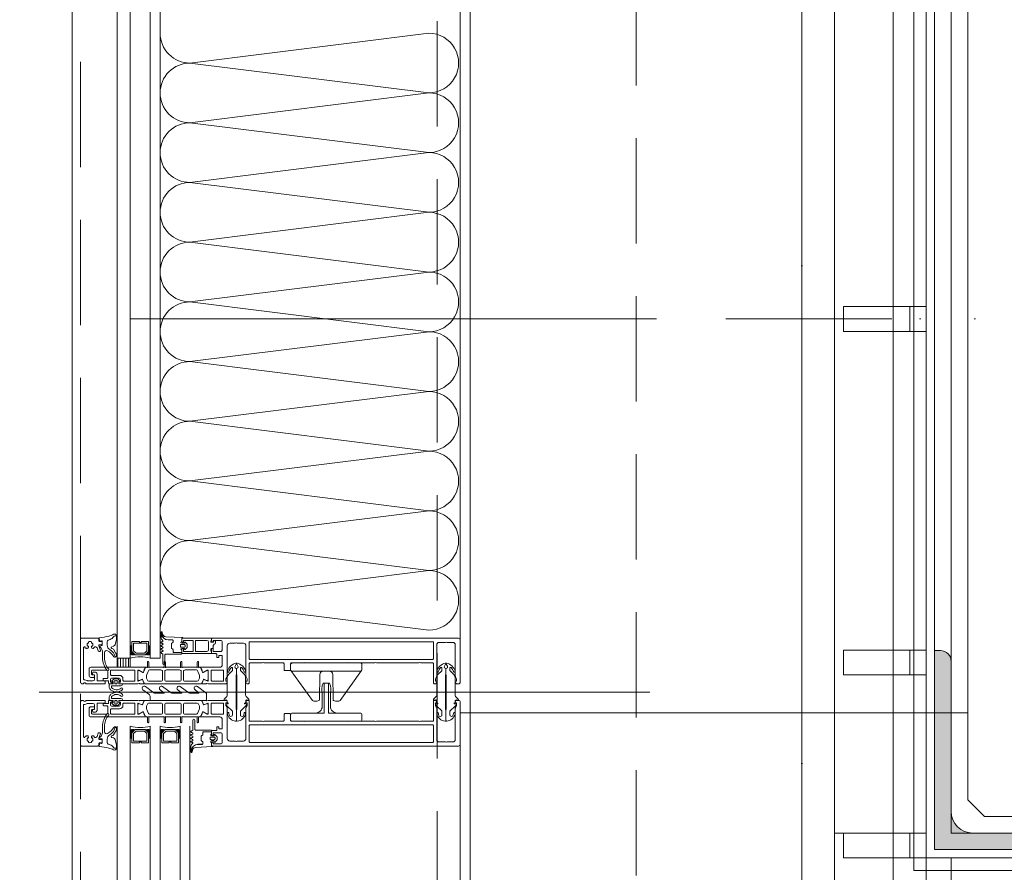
# Model space of a CAD drawing. Header units: millimetres. Extents: x 144573 to 336993, y 74252 to 247042.
# Tile 173 of 256: x 146690 to 147284, y 195722 to 196236. Entities that reach past the tile are written whole.
import ezdxf

# ---------------------------------------------------------------- set-up
doc = ezdxf.new("R2010")
doc.units = ezdxf.units.MM
for name, pattern in [('CK_Čerchovaná 50', [6, 3, -1.5, 0, -1.5]), ('DASHDOTX2', [2, 1, -0.5, 0, -0.5]), ('ČERCHOVANÁ', [25.4, 12.7, -6.35, 0, -6.35]), ('ČÁRKOVANÁ', [19.05, 12.7, -6.35])]:
    doc.linetypes.add(name, pattern=pattern)
for name, color, linetype, lineweight in [('FASÁDA DETAILNÍ', 255, 'Continuous', 0), ('HU-obrys', 255, 'Continuous', 0), ('HU-ocel pohled', 255, 'Continuous', 0), ('HU-ocel rez', 255, 'Continuous', 0), ('HU-osy', 255, 'DASHDOTX2', 0), ('HU-slaba odstin sedi 254', 255, 'Continuous', 0), ('KOTY 50', 255, 'Continuous', 0), ('NOVA', 255, 'Continuous', 0), ('NOVÁ TLUSTÁ', 255, 'Continuous', 0), ('OSY', 255, 'Continuous', 0), ('TENKA', 255, 'Continuous', 0)]:
    doc.layers.add(name, color=color, linetype=linetype, lineweight=lineweight)
doc.layers.get('KOTY 50').off()

# ---------------------------------------------------------------- blocks, each defined once
blk = doc.blocks.new('A$C657B7939')
at = {"layer": 'HU-slaba odstin sedi 254'}
h = blk.add_hatch(color=256, dxfattribs=at)
h.dxf.hatch_style = 1
h.paths.add_polyline_path([(0.01, 0.1135, 0.414214), (0.0035, 0.12), (0, 0.12), (0, 0), (0.12, 0), (0.12, 0.0035, 0.414214), (0.1135, 0.01), (0.023, 0.01, -0.414214), (0.01, 0.023)])
for p, q in [((0, 0.12), (0.0035, 0.12)), ((0, 0), (0, 0.12)), ((0.01, 0.1135), (0.01, 0.023)), ((0.023, 0.01), (0.1135, 0.01)), ((0.12, 0.0035), (0.12, 0)), ((0.12, 0), (0, 0))]:
    blk.add_line(p, q)
for centre, radius, start, end in [((0.0035, 0.1135), 0.0065, 0, 90), ((0.023, 0.023), 0.013, 180, 270), ((0.1135, 0.0035), 0.0065, 0, 90)]:
    blk.add_arc(centre, radius, start, end)
blk = doc.blocks.new('ztužení sloupů 2')
at = {"layer": 'HU-obrys', "ltscale": 100}
blk.add_lwpolyline([(141108.33, 177277.86), (141108.33, 176697.86), (141118.33, 176687.86), (141498.33, 176687.86), (141508.33, 176697.86), (141508.33, 177277.86), (141498.33, 177287.86), (141118.33, 177287.86)], close=True, dxfattribs=at)
at = {"layer": 'HU-ocel pohled'}
for p, q in [((141033.33, 176995.36), (141083.33, 176995.36)), ((141033.33, 176980.36), (141033.33, 176995.36)), ((141073.33, 176980.36), (141073.33, 176995.36)), ((141033.33, 176980.36), (141083.33, 176980.36)), ((141033.33, 176788.23), (141083.33, 176788.23)), ((141033.33, 176773.23), (141033.33, 176788.23)), ((141073.33, 176773.23), (141073.33, 176788.23)), ((141033.33, 176773.23), (141083.33, 176773.23)), ((141027.96, 176677.86), (141083.33, 176677.86)), ((141033.33, 176662.86), (141033.33, 176677.86)), ((141073.33, 176662.86), (141073.33, 176677.86)), ((141033.33, 176662.86), (141083.33, 176662.86)), ((141083.33, 176612.86), (141083.33, 176662.86)), ((141098.33, 176612.86), (141098.33, 176662.86))]:
    blk.add_line(p, q, dxfattribs=at)
for points in [[(141027.96, 177367.86), (141027.96, 176607.86), (141587.96, 176607.86), (141587.96, 177367.86)], [(141083.33, 177312.86), (141083.33, 176662.86), (141533.33, 176662.86), (141533.33, 177312.86)], [(141098.33, 177297.86), (141098.33, 176677.86), (141518.33, 176677.86), (141518.33, 177297.86)]]:
    blk.add_lwpolyline(points, close=True, dxfattribs=at)
at = {"layer": 'HU-osy', "ltscale": 100}
blk.add_line((141662.78, 176987.86), (140895.42, 176987.86), dxfattribs=at)
at = {"layer": 'NOVÁ TLUSTÁ', "ltscale": 5}
for points in [[(141063.33, 177332.86), (141553.33, 177332.86), (141553.33, 176642.86), (141063.33, 176642.86)], [(141075.83, 177320.36), (141540.83, 177320.36), (141540.83, 176655.36), (141075.83, 176655.36)], [(141088.33, 177307.86), (141528.33, 177307.86), (141528.33, 176667.86), (141088.33, 176667.86)]]:
    blk.add_lwpolyline(points, close=True, dxfattribs=at)
at = {"layer": 'HU-ocel rez', "ltscale": 30, "xscale": -1000, "yscale": 1000, "rotation": 270}
blk.add_blockref('A$C657B7939', (141088.33, 176667.86), dxfattribs=at)
blk = doc.blocks.new('244748_a')
blk.add_lwpolyline([(8.32, -1.69, 0.082248), (6.34, -0.9, -1.09695), (6.94, -0.1, -0.315353), (11.26, -5.15, -0.480529), (10.87, -5.64), (4.27, -5.64), (4.08, -5.45), (-16.53, -5.45), (-16.72, -5.64), (-20.43, -5.64, 0.574019), (-21.93, -4.78), (-22.99, -5.4, 0.524827), (-22.99, -5.9), (-21.93, -6.52, 0.574021), (-20.43, -5.66), (-16.72, -5.66), (-16.53, -5.85), (4.08, -5.85), (4.27, -5.66), (10.87, -5.66, -0.480529), (11.26, -6.15, -0.326229), (6.88, -11.09, -1.09695), (6.28, -10.3, 0.081457), (8.32, -9.61, 0.599203), (7.48, -8.05), (5.52, -8.05, 0.198965), (5.17, -8.2), (2.22, -11.15), (0.93, -12.01, -0.738038), (0.51, -11.62), (0.87, -11, 1), (0.35, -10.7), (0, -11.3), (-0.98, -11.3, 0.619205), (-1.45, -12.06), (-1.28, -12.43, -0.808139), (-2.04, -13.04), (-3.63, -11.44, 0.198906), (-4.34, -11.15), (-14.99, -11.15, -0.198936), (-16.76, -10.42), (-18.98, -8.2, 0.198942), (-19.33, -8.05), (-20.67, -8.05, 0.500217), (-21.09, -8.73, 0.122037), (-18.5, -10.27, -1.093735), (-19.1, -11.07, -0.240768), (-23.7, -6.07, -0.106226), (-23.7, -5.23, -0.256232), (-19, -0.13, -1.093735), (-18.4, -0.92, 0.116856), (-21.09, -2.57, 0.500217), (-20.67, -3.25), (-19.33, -3.25, 0.198942), (-18.98, -3.1), (-16.75, -0.88, -0.198936), (-14.99, -0.15), (-4.34, -0.15, 0.198907), (-3.63, 0.14), (-2.04, 1.74, -0.808139), (-1.28, 1.13), (-1.45, 0.76, 0.619205), (-0.98, 0), (0, 0), (0.35, -0.6, 1), (0.87, -0.3), (0.51, 0.32, -0.738038), (0.93, 0.71), (2.22, -0.15), (5.17, -3.1, 0.198965), (5.52, -3.25), (7.48, -3.25, 0.599203)], format="xyb", close=True)
blk = doc.blocks.new('236134_0100_s_v')
for points in [[(22.8, -23), (22.8, -5), (42, -5, 0.414214), (43, -4), (43, -1, 0.414214), (42, 0), (1, 0, 0.414214), (0, -1), (0, -4, 0.414214), (1, -5), (20.2, -5), (20.2, -23)], [(15, -5, -0.414214), (19, -9), (19, -16.57, 0.165764), (19.53, -23), (23.47, -23, 0.165764), (24, -16.57), (24, -9, -0.414214), (28, -5)]]:
    blk.add_lwpolyline(points, format="xyb")
blk = doc.blocks.new('236134_0200_s_v')
for points in [[(19.58, 5, -0.41166), (17.58, 6.98), (17.45, 22.25, 0.344217), (17.07, 22.73), (16, 23), (14, 23, 0.240828), (13.19, 22.59), (0.19, 4.59)], [(23.42, 5, 0.41166), (25.42, 6.98), (25.55, 22.25, -0.344217), (25.93, 22.73), (27, 23), (29, 23, -0.240828), (29.81, 22.59), (42.81, 4.59)]]:
    blk.add_lwpolyline(points, format="xyb")
blk.add_lwpolyline([(42, 5), (1, 5, 0.414214), (0, 4), (0, 1, 0.414214), (1, 0), (42, 0, 0.414214), (43, 1), (43, 4, 0.414214)], format="xyb", close=True)
blk = doc.blocks.new('284336')
for points in [[(-0.7, -9.6), (-10, -9.6, 0.414511), (-10.51, -10.11), (-10.51, -15.51, -1), (-11.69, -15.51), (-11.69, -9.6), (-12.69, -8.95, -0.668884), (-12.6, -8.23), (-11.99, -8.01, 0.766384), (-11.99, -7.21), (-12.6, -6.99, -0.76831), (-12.6, -6.23), (-11.99, -6.01, 0.766384), (-11.99, -5.21), (-12.6, -4.99, -0.76831), (-12.6, -4.23), (-11.99, -4.01, 0.766384), (-11.99, -3.21), (-12.6, -2.99, -0.877523), (-12.5, -2.22), (-12.1, -2.22, 0.698129), (-11.83, -1.5, -0.220231), (-12.89, 0.78), (-12.89, 3.45, -0.157143), (-12.82, 3.68), (-12.69, 3.42, -0.067482), (-12.48, 2.53, 0.393136), (-8.66, -1.02), (-6.1, -1.02, -0.414214), (-5.61, -1.51), (-5.61, -2.22, -0.267949), (-5.85, -2.65), (-6.35, -2.93, 0.267949), (-6.61, -3.38), (-6.61, -5.84, 0.267949), (-6.35, -6.29), (-5.85, -6.57, -0.267949), (-5.61, -7), (-5.61, -8.11, 0.414215), (-5.1, -8.62), (-0.41, -8.62), (-0.41, -9.31, -0.414212), (-0.7, -9.6)], [(-0.41, 0), (-0.41, -2, 0.990243), (-0.4, -3.02), (0.9, -3.02, 0.414214), (1.21, -2.71), (1.21, -2.61, -0.668123), (1.71, -2.4), (2.75, -3.45, -0.199004), (2.89, -3.79), (2.89, -5.43, -0.199038), (2.75, -5.77), (1.71, -6.82, -0.668191), (1.21, -6.61), (1.21, -6.51, 0.414214), (0.9, -6.2), (-0.4, -6.2, 0.990269), (-0.41, -7.22), (-0.41, -8.6), (-5.1, -8.6, -0.414215), (-5.59, -8.11), (-5.59, -7, 0.267949), (-5.84, -6.56), (-6.34, -6.27, -0.267949), (-6.59, -5.84), (-6.59, -3.38, -0.267949), (-6.34, -2.95), (-5.84, -2.66, 0.267949), (-5.59, -2.22), (-5.59, -1.51, 0.414214), (-6.1, -1), (-8.66, -1, -0.393156), (-12.46, 2.53, 0.067572), (-12.67, 3.43), (-12.8, 3.7, -0.637545), (-12.12, 3.53), (-11.92, 2.53, 0.344315), (-10.06, 0.91), (0, 0.38, -0.406913), (0.39, 0), (-0.41, 0)], [(1.7, -4.31, 0.414235), (1.2, -3.81), (-0.7, -3.81, 0.414214), (-1.2, -4.31), (-1.2, -4.91, 0.414214), (-0.7, -5.41), (1.2, -5.41, 0.414235), (1.7, -4.91), (1.7, -4.31)]]:
    blk.add_lwpolyline(points, format="xyb", close=True)
blk = doc.blocks.new('nesystémový nástavec 18')
for p, q in [((-18, 6.8), (-18, 8.8)), ((-17.5, 9.3), (-15.36, 9.3)), ((-17, 6.3), (-17.5, 6.3)), ((-11, 8), (-17, 8)), ((-17, 8), (-17, 6.3)), ((-15.36, 9.3), (0, 9.3)), ((-11, 1.3), (-11, 8)), ((-2.8, 8), (-9.7, 8)), ((-9.7, 1.3), (-9.7, 8)), ((-1.8, 2.3), (-1.8, 7)), ((-0.5, 7.3), (-0.5, 6.8)), ((0, 9.3), (0, 7.8)), ((0, 6.3), (0.55, 6.3)), ((0.55, 6.3), (0.95, 5.9)), ((-18, 0.5), (-18, 1.8)), ((-17.5, 2.3), (-17, 2.3)), ((-1.8, 0), (-17.5, 0)), ((-17, 2.3), (-17, 1.3)), ((-17, 1.3), (-11, 1.3)), ((-9.7, 1.3), (-2.8, 1.3)), ((0, 0), (-1.8, 0)), ((-0.4, 2.23), (-0.5, 2.04)), ((-0.5, 2.04), (-0.5, 2)), ((1.2, 2.44), (0, 2.44)), ((0, 1.5), (0, 0)), ((0.95, 5.9), (0.95, 4.8)), ((0.95, 4.8), (0.95, 4.14)), ((0.95, 4.14), (1.2, 4.14)), ((1.2, 1.85), (1.2, 2.44)), ((1.4, 3.94), (1.4, 3.84)), ((1.6, 3.64), (1.6, 3.64)), ((1.8, 1.37), (1.7, 1.35)), ((2.25, 1.63), (1.8, 1.37)), ((2.4, 2.84), (2.4, 1.89))]:
    blk.add_line(p, q)
for centre, radius, start, end in [((-17.5, 8.8), 0.5, 90, 180), ((-17.5, 6.8), 0.5, 180.0012, 269.9988), ((-15.36, 9.8), 0.5, 270, 270.08399), ((-2.8, 7), 1, 0, 90), ((0, 7.3), 0.5, 89.99553, 180.00709), ((0, 6.8), 0.5, 179.9949, 270.00597), ((-17.5, 1.8), 0.5, 89.99896, 180.00017), ((-17.5, 0.5), 0.5, 180, 270.00001), ((-2.8, 2.3), 1, 270, 0), ((0, 2), 0.5, 179.97164, 270.03273), ((0, 1.94), 0.5, 89.99745, 144.0007), ((0.75, 4.8), 0.2, 359.96561, 0.03439), ((1.2, 3.94), 0.2, 359.97072, 90.02491), ((1.7, 1.85), 0.5, 179.99915, 269.99998), ((1.6, 3.84), 0.2, 179.97371, 270.03503), ((1.6, 2.84), 0.8, 0.00648, 89.99188), ((2.1, 1.89), 0.3, 299.98153, 0.0183)]:
    blk.add_arc(centre, radius, start, end)
blk = doc.blocks.new('433270')
blk.add_lwpolyline([(1, 0, 0.414364), (0, -1), (0, -1.4, 0.255924), (0.23, -1.83, -0.547723), (0.23, -3.17, 0.255924), (0, -3.6), (0, -14.6, 0.414214), (0.3, -14.9), (1.2, -14.9, 0.414214), (1.7, -14.4), (1.7, -10.3, -0.414214), (2, -10), (6, -10, 0.414248), (7, -9), (7, -7.7, 0.414179), (6.5, -7.2), (5.7, -7.2, 0.414232), (5.4, -7.5), (5.4, -8.2, -0.414198), (5.1, -8.5), (2.8, -8.5, -0.414204), (1.8, -7.5), (1.8, -4.49, -0.147432), (1.97, -3.94, 0.147461), (2.4, -2.5), (2.4, -2.3, -0.414214), (2.9, -1.8), (21.87, -1.8, -0.668178), (22.22, -2.65), (22.16, -2.72, 1), (21.59, -3.29), (21.52, -3.35, 0.198912), (21.38, -3.71), (21.38, -4.05, 0.414214), (22.08, -4.75), (22.38, -4.75, 0.576988), (22.64, -4.3, -0.311246), (24.56, -4.3, 0.576988), (24.82, -4.75), (25.3, -4.75, -0.260065), (25.3, -6.65), (24.82, -6.65, 0.576988), (24.56, -7.1, -0.311246), (22.64, -7.1, 0.576988), (22.38, -6.65), (22.08, -6.65, 0.414214), (21.38, -7.35), (21.38, -7.61, 0.267949), (21.63, -8.04), (21.89, -8.2, -0.637047), (21.73, -10), (19.83, -10.7, 0.315299), (19.5, -11.17), (19.5, -11.49, 0.520567), (20.17, -11.96), (22.83, -10.99, -0.520567), (23.5, -11.46), (23.5, -12.5, 0.414062), (24, -13), (25, -13, 0.414186), (25.5, -12.5), (25.5, -11.5, -0.414182), (26, -11), (27, -11, 0.414214), (27.5, -10.5), (27.5, -0.5, 0.414214), (27, 0), (1, 0)], format="xyb", close=True)
blk = doc.blocks.new('284325')
for points in [[(0.84, -5.23, -0.560316), (0.94, -4.73), (1.94, -4.36, 0.3153), (2.14, -4.08), (2.14, -1.89, 0.451558), (1.8, -1.59), (0.9, -1.7, -0.399586), (0.57, -1.46), (0.3, -0.07, -0.415977), (0.53, 0.29, 0.024107), (6.15, 1.24, 0.076636), (8.99, 2.34, -0.577615), (10.79, 1.3), (10.02, 1.37, 0.283171), (9.08, 0.9, -0.168429), (7.07, -0.74), (5.9, -1.16, 0.315302), (5.24, -2.1), (5.24, -4.21, 0.269719), (6.76, -6.82, -0.194797), (10.18, -11.53, -0.342663), (9.17, -11.17, 0.119207), (5.43, -7.59, 0.578571), (3.63, -8.62), (3.63, -11.77, 0.176415), (6.16, -18.72, -1), (5.24, -19.49, -0.176415), (2.43, -11.77), (2.43, -8.89, 0.208286), (0.84, -5.23)], [(8.95, -6.65), (10.32, -8.78, -0.134555), (10.79, -10.63, -0.339795), (10.19, -11.53, 0.194788), (6.76, -6.81, -0.269736), (5.25, -4.21), (5.25, -2.1, -0.315302), (5.9, -1.17), (7.07, -0.74, 0.168429), (9.09, 0.89, -0.283167), (10.01, 1.36), (10.79, 1.29), (10.79, -0.74, -0.070852), (10.71, -1.3), (9.95, -3.93, -0.241839), (9.08, -4.83), (7.93, -5.22, 0.836024), (8.08, -6.19), (8.11, -6.19, -0.255349), (8.95, -6.65)]]:
    blk.add_lwpolyline(points, format="xyb", close=True)
blk = doc.blocks.new('*U1335')
for points in [[(0, 0, 0.414243), (0.1, 0.1), (0, 0.9, -1.0001), (0.2, 0.9), (0.1, 0.1, 0.414228), (0.2, 0, 0.414228)], [(0.2, 0, 0.414243), (0.3, 0.1), (0.2, 0.9, -1.0001), (0.4, 0.9), (0.3, 0.1, 0.414228), (0.4, 0, 0.414228)], [(0.4, 0, 0.414243), (0.5, 0.1), (0.4, 0.9, -1.0001), (0.6, 0.9), (0.5, 0.1, 0.414228), (0.6, 0, 0.414228)], [(0.6, 0, 0.414243), (0.7, 0.1), (0.6, 0.9, -1.0001), (0.8, 0.9), (0.7, 0.1, 0.414228), (0.8, 0, 0.414228)], [(0.8, 0, 0.414243), (0.9, 0.1), (0.8, 0.9, -1.0001), (1, 0.9), (0.9, 0.1, 0.414228), (1, 0, 0.414228)], [(1, 0, 0.414243), (1.1, 0.1), (1, 0.9, -1.0001), (1.2, 0.9), (1.1, 0.1, 0.414228), (1.2, 0, 0.414228)], [(1.2, 0, 0.414243), (1.3, 0.1), (1.2, 0.9, -1.0001), (1.4, 0.9), (1.3, 0.1, 0.414228), (1.4, 0, 0.414228)], [(1.4, 0, 0.414243), (1.5, 0.1), (1.4, 0.9, -1.0001), (1.6, 0.9), (1.5, 0.1, 0.414228), (1.6, 0, 0.414228)], [(1.6, 0, 0.414243), (1.7, 0.1), (1.6, 0.9, -1.0001), (1.8, 0.9), (1.7, 0.1, 0.414228), (1.8, 0, 0.414228)], [(1.8, 0, 0.414243), (1.9, 0.1), (1.8001, 0.9, -1.0001), (2, 0.9), (1.9001, 0.1, 0.414228), (2, 0, 0.414228)]]:
    blk.add_lwpolyline(points, format="xyb")
blk = doc.blocks.new('288126')
for points in [[(-16.5, 0), (16.5, 0)], [(-21.36, -6.34), (-17.8, -3.69)], [(-14.71, -4.5), (-19.87, -8.34)], [(-17, -2.08), (-17, -0.5)], [(-8.83, -4.3), (-14.11, -4.3)], [(-10.96, -6.34), (-8.71, -4.66)], [(-4.31, -4.5), (-9.47, -8.34)], [(1.81, -4.3), (-3.71, -4.3)], [(-0.35, -6.36), (1.93, -4.66)], [(6.33, -4.5), (1.14, -8.37)], [(12.21, -4.3), (6.93, -4.3)], [(10.05, -6.36), (12.33, -4.66)], [(16.6, -4.6), (11.54, -8.37)], [(17, -0.5), (17, -3.8)]]:
    blk.add_lwpolyline(points)
for centre, radius, start, end in [((16.5, -0.5), 0.5, 0, 90), ((-16.5, -0.5), 0.5, 90, 180), ((16, -3.8), 1, 306.70591, 0), ((-20.61, -7.34), 1.25, 126.70591, 306.70591), ((-10.21, -7.34), 1.25, 126.70591, 306.70591), ((0.4, -7.37), 1.25, 126.70591, 306.70591), ((10.8, -7.37), 1.25, 126.70591, 306.70591)]:
    blk.add_arc(centre, radius, start, end)
at = {"extrusion": (0, 0, -1)}
for centre, radius, start, end in [((19, -2.08), 2, 180, 233.29409), ((14.11, -5.3), 1, 53.29409, 90), ((8.83, -4.5), 0.2, 90, 233.29409), ((3.71, -5.3), 1, 53.29409, 90), ((-1.81, -4.5), 0.2, 90, 233.29409), ((-6.93, -5.3), 1, 53.29409, 90), ((-12.21, -4.5), 0.2, 90, 233.29409)]:
    blk.add_arc(centre, radius, start, end, dxfattribs=at)
blk = doc.blocks.new('246426')
for points in [[(-1.84, 0.64), (-2.86, -0.38, 0.198926), (-3.15, -1.09), (-3.15, -2.31, 0.198926), (-2.86, -3.02), (-1.84, -4.04, 0.637051), (-1.5, -3.92), (-1.45, -3.4), (-0.3, -3.4, -0.41484), (0, -3.7), (0, -5.19, 0.414232), (0.5, -5.69), (2.14, -5.69, 0.071862), (2.2, -5.68, 0.157876), (3.73, -4.64, 0.360336), (3.48, 2.39, 0.964062), (2.54, 1.48, -0.403385), (2.25, -4.34, -0.190964), (2.11, -4.39), (1.7, -4.39, -0.414214), (1.2, -3.89), (1.2, 1.31, 0.414201), (0.2, 2.31), (0, 2.31), (0, 0.3, -0.414214), (-0.3, 0), (-1.45, 0), (-1.5, 0.52, 0.637051), (-1.84, 0.64)], [(-2.25, -1.4, -0.414214), (-1.85, -1), (-0.4, -1, -0.414214), (0, -1.4), (0, -2, -0.414214), (-0.4, -2.4), (-1.85, -2.4, -0.414214), (-2.25, -2), (-2.25, -1.4)]]:
    blk.add_lwpolyline(points, format="xyb", close=True)

msp = doc.modelspace()

# ---------------------------------------------------------------- hatches: boundary and pattern name
at = {"layer": 'FASÁDA DETAILNÍ'}
h = msp.add_hatch(dxfattribs=at)
h.set_pattern_fill('ANSI31', color=256, scale=0.5, angle=585)
h.set_pattern_definition([(270, (214136.837, 161945.3374), (1.5875, -8e-16), [])])
h.paths.add_polyline_path([(146756.48, 195850.759), (146756.48, 195845.259), (146748.48, 195845.259), (146748.48, 195850.759)])

# ---------------------------------------------------------------- linework, layer by layer
for p, q in [((146748.48, 196259.759), (146748.48, 195850.759)), ((146756.48, 195850.759), (146756.48, 196259.759)), ((146768.48, 196259.759), (146768.48, 195850.759)), ((146774.48, 195850.759), (146774.48, 196259.759)), ((146748.48, 195850.759), (146756.48, 195850.759)), ((146774.48, 195850.759), (146768.48, 195850.759)), ((146701.534, 195830.259), (147069.771, 195830.259)), ((146748.48, 195466.764), (146748.48, 195809.759)), ((146756.48, 195809.759), (146756.48, 195466.764)), ((146768.48, 195466.764), (146768.48, 195809.759)), ((146774.48, 195809.759), (146774.48, 195466.764)), ((146786.48, 195466.764), (146786.48, 195809.759)), ((146792.48, 195809.759), (146792.48, 195466.764)), ((146955.48, 195798.759), (146955.48, 193899.009))]:
    msp.add_line(p, q, dxfattribs=at)
for points in [[(173301.48, 174615.259), (146721.48, 174615.259), (146721.48, 198295.259), (173301.48, 198295.259)], [(173061.48, 174855.259), (146961.48, 174855.259), (146961.48, 198055.259), (173061.48, 198055.259)], [(146767.48, 195860.759), (146767.48, 195854.759), (146765.48, 195852.759), (146759.48, 195852.759), (146757.48, 195854.759), (146757.48, 195860.759), (146761.98, 195860.759), (146761.98, 195860.259), (146762.98, 195860.259), (146762.98, 195860.759)], [(146758.48, 195859.759), (146766.48, 195859.759), (146766.48, 195855.173), (146765.066, 195853.759), (146760.033, 195853.759), (146758.48, 195855.173)], [(146748.48, 195850.759), (146748.48, 195845.259), (146756.48, 195845.259), (146756.48, 195850.759)], [(146767.48, 195799.759), (146767.48, 195805.759), (146765.48, 195807.759), (146759.48, 195807.759), (146757.48, 195805.759), (146757.48, 195799.759), (146761.98, 195799.759), (146761.98, 195800.259), (146762.98, 195800.259), (146762.98, 195799.759)], [(146758.48, 195800.759), (146766.48, 195800.759), (146766.48, 195805.344), (146765.066, 195806.759), (146760.033, 195806.759), (146758.48, 195805.344)], [(146785.48, 195799.759), (146785.48, 195805.759), (146783.48, 195807.759), (146777.48, 195807.759), (146775.48, 195805.759), (146775.48, 195799.759), (146779.98, 195799.759), (146779.98, 195800.259), (146780.98, 195800.259), (146780.98, 195799.759)], [(146776.48, 195800.759), (146784.48, 195800.759), (146784.48, 195805.344), (146783.066, 195806.759), (146778.033, 195806.759), (146776.48, 195805.344)]]:
    msp.add_lwpolyline(points, close=True, dxfattribs=at)
at = {"layer": 'FASÁDA DETAILNÍ', "linetype": 'ČÁRKOVANÁ', "ltscale": 5}
for points in [[(173296.48, 174620.259), (146726.48, 174620.259), (146726.48, 198290.259), (173296.48, 198290.259)], [(173081.48, 174835.259), (146941.48, 174835.259), (146941.48, 198075.259), (173081.48, 198075.259)], [(172961.48, 174955.259), (147061.48, 174955.259), (147061.48, 197955.259), (172961.48, 197955.259)]]:
    msp.add_lwpolyline(points, close=True, dxfattribs=at)
at = {"layer": 'FASÁDA DETAILNÍ'}
msp.add_lwpolyline([(146955.48, 195861.759), (146955.48, 198181.259)], dxfattribs=at)
for points in [[(146954.48, 195862.759), (146805.98, 195862.759, 0.4142136), (146805.48, 195862.259), (146805.48, 195860.959, 0.4142197), (146805.98, 195860.459), (146806.48, 195860.459), (146806.48, 195861.459), (146810.98, 195861.459, -0.4142136), (146811.98, 195860.459), (146811.98, 195855.759, -0.4142136), (146810.98, 195854.759), (146806.48, 195854.759), (146806.48, 195856.459), (146805.98, 195856.459, 0.4142012), (146805.48, 195855.959), (146805.48, 195853.959, 0.4142136), (146805.98, 195853.459), (146808.123, 195853.459, -0.4142136), (146808.623, 195852.959), (146808.623, 195851.159), (146809.874, 195851.159), (146809.874, 195852.359), (146811.68, 195852.359, -0.4142136), (146811.98, 195852.059), (146811.98, 195846.76, -0.4141667), (146810.48, 195845.26), (146803.482, 195845.259), (146799.382, 195845.259, 0.5773503), (146799.036, 195844.659), (146799.534, 195843.796), (146799.962, 195842.304, 0.4887011), (146800.401, 195842.127), (146802.867, 195843.559), (146803.287, 195843.559, -0.4325656), (146803.482, 195843.359), (146803.482, 195837.054, -0.5483974), (146803.201, 195836.868), (146800.817, 195837.937, 0.4253361), (146800.55, 195837.829), (146799.733, 195835.806, 0.5315629), (146800.104, 195835.256), (146802.168, 195835.256, 0.2313061), (146802.405, 195835.372, -0.3061853), (146802.725, 195835.476), (146803.482, 195835.259), (146813.986, 195835.259, 0.4142136), (146814.986, 195836.259), (146814.986, 195836.759), (146814.186, 195836.759), (146814.186, 195838.259), (146814.846, 195839.402, 0.1316504), (146814.98, 195839.902), (146814.98, 195858.267, -0.4142136), (146816.48, 195859.767), (146819.981, 195859.767, -0.3999851), (146820.981, 195859.767), (146824.68, 195859.767, -0.4142136), (146826.18, 195858.267), (146826.18, 195839.902, 0.1316504), (146826.314, 195839.402), (146826.974, 195838.259), (146826.974, 195836.759), (146826.174, 195836.759), (146826.174, 195836.259, 0.4142136), (146827.174, 195835.259), (146827.68, 195835.259, 0.4142136), (146828.18, 195835.759), (146828.18, 195847.359, -0.4142136), (146828.68, 195847.859), (146836.08, 195847.859, -0.3999851), (146837.08, 195847.859), (146848.68, 195847.859, -0.4142136), (146849.18, 195847.359), (146849.18, 195843.759, 0.4142136), (146849.68, 195843.259), (146852.68, 195843.259, 0.4142136), (146853.18, 195843.759), (146853.18, 195847.359, -0.4142136), (146853.68, 195847.859), (146860.98, 195847.859, -0.38324), (146861.98, 195847.859), (146887.48, 195847.859, -0.38324), (146888.48, 195847.859), (146903.98, 195847.859, -0.38324), (146904.98, 195847.859), (146930.48, 195847.859, -0.38324), (146931.48, 195847.859), (146938.78, 195847.859, -0.4142136), (146939.28, 195847.359), (146939.28, 195835.759, 0.4142136), (146939.78, 195835.259), (146940.28, 195835.259, 0.4142136), (146941.28, 195836.259), (146941.28, 195836.759), (146940.48, 195836.759), (146940.48, 195838.259), (146941.146, 195839.412, 0.1169365), (146941.28, 195839.912), (146941.28, 195858.767, -0.4142315), (146942.78, 195860.267), (146946.49, 195860.267, -0.3999851), (146947.49, 195860.267), (146950.98, 195860.267, -0.4142315), (146952.48, 195858.767), (146952.48, 195839.912, 0.1169365), (146952.614, 195839.412), (146953.28, 195838.259), (146953.28, 195836.759), (146952.48, 195836.759), (146952.48, 195836.259, 0.4142136), (146953.48, 195835.259), (146954.48, 195835.259, 0.4142136), (146955.48, 195836.259), (146955.48, 195861.759, 0.4142135), (146954.48, 195862.759)], [(146828.68, 195860.659), (146938.78, 195860.659, -0.4142136), (146939.28, 195860.159), (146939.28, 195850.459, -0.4142136), (146938.78, 195849.959), (146828.68, 195849.959, -0.4142136), (146828.18, 195850.459), (146828.18, 195860.159, -0.4142136), (146828.68, 195860.659)], [(146799.141, 195835.259), (146787.23, 195835.258), (146765.319, 195835.259, -0.3058367), (146764.855, 195835.571), (146763.933, 195837.859, 0.4253361), (146763.665, 195837.966), (146762.047, 195837.25, -0.5437525), (146760.99, 195837.934), (146760.99, 195842.839, -0.5781822), (146761.891, 195843.357), (146764.083, 195842.096, 0.4885049), (146764.522, 195842.273), (146764.956, 195843.787), (146765.719, 195845.108, -0.2824777), (146765.995, 195845.258), (146766.44, 195845.258, 1.4470094), (146766.79, 195845.39), (146766.79, 195848.358, -1), (146767.59, 195848.358), (146767.59, 195845.39, 1.4470094), (146767.941, 195845.258), (146776.48, 195845.258, 1.4470094), (146776.83, 195845.39), (146776.83, 195848.358, -1), (146777.63, 195848.358), (146777.63, 195845.39, 1.4470094), (146777.981, 195845.258), (146786.48, 195845.258, 1.4470094), (146786.83, 195845.39), (146786.83, 195848.358, -1), (146787.63, 195848.358), (146787.63, 195845.39, 1.4470094), (146787.981, 195845.258), (146796.52, 195845.258, 1.4470094), (146796.87, 195845.39), (146796.87, 195848.358, -1), (146797.67, 195848.358), (146797.67, 195845.39, 1.4470094), (146798.021, 195845.258), (146798.465, 195845.258, -0.2824777), (146798.741, 195845.108), (146799.504, 195843.787), (146799.938, 195842.273, 0.4885049), (146800.377, 195842.096), (146802.569, 195843.357, -0.5781822), (146803.47, 195842.839), (146803.47, 195837.934, -0.5437525), (146802.413, 195837.25), (146800.795, 195837.966, 0.4253361), (146800.528, 195837.859), (146799.605, 195835.571, -0.3058367), (146799.141, 195835.259)], [(146760.98, 195835.259), (146749.98, 195835.259, -0.4144257), (146749.48, 195835.759), (146749.48, 195836.252), (146750.48, 195836.252), (146750.48, 195837.752, 0.4142136), (146749.48, 195838.752), (146747.98, 195838.752, 0.3999851), (146746.98, 195838.752), (146745.48, 195838.752, 0.4142136), (146744.48, 195837.752), (146744.48, 195836.259), (146745.48, 195836.259), (146745.48, 195835.759, -0.4144559), (146744.98, 195835.259), (146743.68, 195835.26, -0.4139712), (146743.38, 195835.56), (146743.38, 195836.758, 0.4142136), (146743.08, 195837.058), (146740.08, 195837.058), (146740.08, 195838.058, -0.4142136), (146740.58, 195838.558), (146742.48, 195838.558, 0.4142136), (146742.98, 195839.058), (146742.98, 195842.559, 0.4142056), (146741.98, 195843.559), (146733.68, 195843.559, 0.4142063), (146733.18, 195843.059), (146733.18, 195841.159, 0.414219), (146733.68, 195840.659), (146734.48, 195840.659, -0.4142136), (146734.98, 195840.159), (146734.98, 195839.659, -0.4142136), (146734.48, 195839.159), (146732.68, 195839.159, -0.4142136), (146731.68, 195840.159), (146731.68, 195844.259, -0.4142136), (146732.68, 195845.259), (146760.98, 195845.259), (146765.08, 195845.259, -0.5773503), (146765.427, 195844.659), (146764.928, 195843.796), (146764.5, 195842.304, -0.4887011), (146764.061, 195842.127), (146761.596, 195843.559), (146761.175, 195843.559, 0.4325656), (146760.98, 195843.359), (146760.98, 195837.054, 0.5483974), (146761.262, 195836.868), (146763.646, 195837.937, -0.4253361), (146763.913, 195837.829), (146764.729, 195835.806, -0.5315625), (146764.358, 195835.256), (146762.294, 195835.256, -0.2313061), (146762.057, 195835.372, 0.3061853), (146761.738, 195835.476), (146760.98, 195835.259)], [(146758.78, 195843.559), (146745.08, 195843.559, 0.4142136), (146744.58, 195843.059), (146744.58, 195840.852, 0.4142136), (146745.08, 195840.352), (146750.05, 195840.352, -0.4111388), (146752.08, 195838.352), (146752.08, 195837.359, 0.4142136), (146752.58, 195836.859), (146758.78, 195836.859, 0.4142136), (146759.28, 195837.359), (146759.28, 195843.059, 0.4142136), (146758.78, 195843.559)], [(146768.03, 195836.858), (146774.93, 195836.858, 0.4142178), (146775.93, 195837.858), (146775.93, 195842.658, 0.4142178), (146774.93, 195843.658), (146768.568, 195843.658, 0.305619), (146767.177, 195842.72), (146766.399, 195840.796, 0.1764286), (146766.327, 195838.744), (146766.603, 195837.894, 0.3249157), (146768.03, 195836.858)], [(146778.23, 195836.858), (146786.23, 195836.858, 0.4142136), (146787.23, 195837.858), (146787.23, 195842.658, 0.4142136), (146786.23, 195843.658), (146778.23, 195843.658, 0.4142136), (146777.23, 195842.658), (146777.23, 195837.858, 0.4142136), (146778.23, 195836.858)], [(146789.53, 195836.858), (146796.43, 195836.858, 0.3249157), (146797.857, 195837.894), (146798.133, 195838.744, 0.1764286), (146798.061, 195840.796), (146797.283, 195842.72, 0.305619), (146795.892, 195843.658), (146789.53, 195843.658, 0.4142178), (146788.53, 195842.658), (146788.53, 195837.858, 0.4142178), (146789.53, 195836.858)], [(146812.78, 195837.359, -0.4142136), (146812.28, 195836.859), (146805.78, 195836.859, -0.4142136), (146805.28, 195837.359), (146805.28, 195843.059, -0.4142136), (146805.78, 195843.559), (146812.28, 195843.559, -0.4142136), (146812.78, 195843.059), (146812.78, 195837.359)], [(146760.98, 195825.259), (146749.98, 195825.259, 0.4144257), (146749.48, 195824.759), (146749.48, 195824.265), (146750.48, 195824.265), (146750.48, 195822.765, -0.4142136), (146749.48, 195821.765), (146747.98, 195821.765, -0.3999851), (146746.98, 195821.765), (146745.48, 195821.765, -0.4142136), (146744.48, 195822.765), (146744.48, 195824.259), (146745.48, 195824.259), (146745.48, 195824.759, 0.4144559), (146744.98, 195825.259), (146743.68, 195825.257, 0.4139712), (146743.38, 195824.957), (146743.38, 195823.759, -0.4142136), (146743.08, 195823.459), (146740.08, 195823.459), (146740.08, 195822.459, 0.4142136), (146740.58, 195821.959), (146742.48, 195821.959, -0.4142136), (146742.98, 195821.459), (146742.98, 195817.959, -0.4142056), (146741.98, 195816.959), (146733.68, 195816.959, -0.4142063), (146733.18, 195817.458), (146733.18, 195819.359, -0.414219), (146733.68, 195819.859), (146734.48, 195819.859, 0.4142136), (146734.98, 195820.359), (146734.98, 195820.859, 0.4142136), (146734.48, 195821.359), (146732.68, 195821.359, 0.4142136), (146731.68, 195820.359), (146731.68, 195816.259, 0.4142136), (146732.68, 195815.259), (146760.98, 195815.259), (146765.08, 195815.258, 0.5773503), (146765.427, 195815.858), (146764.928, 195816.722), (146764.5, 195818.214, 0.4887011), (146764.061, 195818.39), (146761.596, 195816.959), (146761.175, 195816.959, -0.4325656), (146760.98, 195817.159), (146760.98, 195823.463, -0.5483974), (146761.262, 195823.649), (146763.646, 195822.58, 0.4253361), (146763.913, 195822.688), (146764.729, 195824.711, 0.5315625), (146764.358, 195825.261), (146762.294, 195825.261, 0.2313061), (146762.057, 195825.145, -0.3061853), (146761.738, 195825.041), (146760.98, 195825.259)], [(146758.78, 195816.959), (146745.08, 195816.959, -0.4142136), (146744.58, 195817.459), (146744.58, 195819.665, -0.4142136), (146745.08, 195820.165), (146750.05, 195820.165, 0.4111388), (146752.08, 195822.165), (146752.08, 195823.159, -0.4142136), (146752.58, 195823.659), (146758.78, 195823.659, -0.4142136), (146759.28, 195823.159), (146759.28, 195817.459, -0.4142136), (146758.78, 195816.959)], [(146799.141, 195825.259), (146787.23, 195825.259), (146765.319, 195825.259, 0.3058367), (146764.855, 195824.946), (146763.933, 195822.659, -0.4253361), (146763.665, 195822.551), (146762.047, 195823.267, 0.5437525), (146760.99, 195822.583), (146760.99, 195817.679, 0.5781822), (146761.891, 195817.16), (146764.083, 195818.421, -0.4885049), (146764.522, 195818.244), (146764.956, 195816.73), (146765.719, 195815.409, 0.2824777), (146765.995, 195815.259), (146766.44, 195815.259, -1.4470094), (146766.79, 195815.127), (146766.79, 195812.159, 1), (146767.59, 195812.159), (146767.59, 195815.127, -1.4470094), (146767.941, 195815.26), (146776.48, 195815.259, -1.4470094), (146776.83, 195815.127), (146776.83, 195812.159, 1), (146777.63, 195812.159), (146777.63, 195815.127, -1.4470094), (146777.981, 195815.26), (146786.48, 195815.259, -1.4470094), (146786.83, 195815.127), (146786.83, 195812.159, 1), (146787.63, 195812.159), (146787.63, 195815.127, -1.4470094), (146787.981, 195815.26), (146796.52, 195815.259, -1.4470094), (146796.87, 195815.127), (146796.87, 195812.159, 1), (146797.67, 195812.159), (146797.67, 195815.127, -1.4470094), (146798.021, 195815.26), (146798.465, 195815.259, 0.2824777), (146798.741, 195815.409), (146799.504, 195816.73), (146799.938, 195818.244, -0.4885049), (146800.377, 195818.421), (146802.569, 195817.16, 0.5781822), (146803.47, 195817.679), (146803.47, 195822.583, 0.5437525), (146802.413, 195823.267), (146800.795, 195822.551, -0.4253361), (146800.528, 195822.659), (146799.605, 195824.946, 0.3058367), (146799.141, 195825.259)], [(146768.03, 195823.66), (146774.93, 195823.66, -0.4142178), (146775.93, 195822.66), (146775.93, 195817.859, -0.4142178), (146774.93, 195816.859), (146768.568, 195816.859, -0.305619), (146767.177, 195817.797), (146766.399, 195819.721, -0.1764286), (146766.327, 195821.773), (146766.603, 195822.623, -0.3249157), (146768.03, 195823.66)], [(146778.23, 195823.66), (146786.23, 195823.66, -0.4142136), (146787.23, 195822.66), (146787.23, 195817.859, -0.4142136), (146786.23, 195816.859), (146778.23, 195816.859, -0.4142136), (146777.23, 195817.859), (146777.23, 195822.66, -0.4142136), (146778.23, 195823.66)], [(146789.53, 195823.66), (146796.43, 195823.66, -0.3249157), (146797.857, 195822.623), (146798.133, 195821.773, -0.1764286), (146798.061, 195819.721), (146797.283, 195817.797, -0.305619), (146795.892, 195816.859), (146789.53, 195816.859, -0.4142178), (146788.53, 195817.859), (146788.53, 195822.66, -0.4142178), (146789.53, 195823.66)], [(146954.48, 195797.759), (146805.98, 195797.759, -0.4142136), (146805.48, 195798.259), (146805.48, 195799.559, -0.4142197), (146805.98, 195800.059), (146806.48, 195800.059), (146806.48, 195799.059), (146810.98, 195799.059, 0.4142136), (146811.98, 195800.059), (146811.98, 195804.759, 0.4142136), (146810.98, 195805.759), (146806.48, 195805.759), (146806.48, 195804.059), (146805.98, 195804.059, -0.4142012), (146805.48, 195804.559), (146805.48, 195806.559, -0.4142136), (146805.98, 195807.059), (146808.123, 195807.059, 0.4142136), (146808.623, 195807.559), (146808.623, 195809.359), (146809.874, 195809.359), (146809.874, 195808.159), (146811.68, 195808.159, 0.4142136), (146811.98, 195808.459), (146811.98, 195813.757, 0.4141667), (146810.48, 195815.257), (146803.482, 195815.259), (146799.382, 195815.258, -0.5773503), (146799.036, 195815.858), (146799.534, 195816.722), (146799.962, 195818.214, -0.4887011), (146800.401, 195818.39), (146802.867, 195816.959), (146803.287, 195816.959, 0.4325656), (146803.482, 195817.159), (146803.482, 195823.463, 0.5483974), (146803.201, 195823.649), (146800.817, 195822.58, -0.4253361), (146800.55, 195822.688), (146799.733, 195824.711, -0.5315629), (146800.104, 195825.261), (146802.168, 195825.261, -0.2313061), (146802.405, 195825.145, 0.3061853), (146802.725, 195825.041), (146803.482, 195825.259), (146813.986, 195825.259, -0.4142136), (146814.986, 195824.259), (146814.986, 195823.759), (146814.186, 195823.759), (146814.186, 195822.259), (146814.846, 195821.115, -0.1316504), (146814.98, 195820.615), (146814.98, 195802.25, 0.4142136), (146816.48, 195800.75), (146819.981, 195800.75, 0.3999851), (146820.981, 195800.75), (146824.68, 195800.75, 0.4142136), (146826.18, 195802.25), (146826.18, 195820.615, -0.1316504), (146826.314, 195821.115), (146826.974, 195822.259), (146826.974, 195823.759), (146826.174, 195823.759), (146826.174, 195824.259, -0.4142136), (146827.174, 195825.259), (146827.68, 195825.259, -0.4142136), (146828.18, 195824.759), (146828.18, 195813.159, 0.4142136), (146828.68, 195812.659), (146836.08, 195812.659, 0.3999851), (146837.08, 195812.659), (146848.68, 195812.659, 0.4142136), (146849.18, 195813.159), (146849.18, 195816.759, -0.4142136), (146849.68, 195817.259), (146852.68, 195817.259, -0.4142136), (146853.18, 195816.759), (146853.18, 195813.159, 0.4142136), (146853.68, 195812.659), (146860.98, 195812.659, 0.38324), (146861.98, 195812.659), (146887.48, 195812.659, 0.38324), (146888.48, 195812.659), (146903.98, 195812.659, 0.38324), (146904.98, 195812.659), (146930.48, 195812.659, 0.38324), (146931.48, 195812.659), (146938.78, 195812.659, 0.4142136), (146939.28, 195813.159), (146939.28, 195824.759, -0.4142136), (146939.78, 195825.259), (146940.28, 195825.259, -0.4142136), (146941.28, 195824.259), (146941.28, 195823.759), (146940.48, 195823.759), (146940.48, 195822.259), (146941.146, 195821.105, -0.1169365), (146941.28, 195820.605), (146941.28, 195801.75, 0.4142315), (146942.78, 195800.25), (146946.49, 195800.25, 0.3999851), (146947.49, 195800.25), (146950.98, 195800.25, 0.4142315), (146952.48, 195801.75), (146952.48, 195820.605, -0.1169365), (146952.614, 195821.105), (146953.28, 195822.259), (146953.28, 195823.759), (146952.48, 195823.759), (146952.48, 195824.259, -0.4142136), (146953.48, 195825.259), (146954.48, 195825.259, -0.4142136), (146955.48, 195824.259), (146955.48, 195798.759, -0.4142135), (146954.48, 195797.759)], [(146812.78, 195823.158, 0.4142136), (146812.28, 195823.658), (146805.78, 195823.658, 0.4142136), (146805.28, 195823.158), (146805.28, 195817.458, 0.4142136), (146805.78, 195816.958), (146812.28, 195816.958, 0.4142136), (146812.78, 195817.458), (146812.78, 195823.158)], [(146828.68, 195799.859), (146938.78, 195799.859, 0.4142136), (146939.28, 195800.359), (146939.28, 195810.059, 0.4142136), (146938.78, 195810.559), (146828.68, 195810.559, 0.4142136), (146828.18, 195810.059), (146828.18, 195800.359, 0.4142136), (146828.68, 195799.859)]]:
    msp.add_lwpolyline(points, format="xyb", close=True, dxfattribs=at)
for centre, radius, start, end in [((146756.98, 195858.621), 0.596, 213.03656, 326.96344), ((146756.98, 195858.329), 0.596, 213.03656, 326.96344), ((146756.98, 195858.036), 0.596, 213.03656, 326.96344), ((146767.98, 195858.621), 0.596, 213.03656, 326.96344), ((146767.98, 195858.329), 0.596, 213.03656, 326.96344), ((146767.98, 195858.036), 0.596, 213.03656, 326.96344), ((146756.98, 195857.744), 0.596, 213.03656, 326.96344), ((146756.98, 195857.451), 0.596, 213.03656, 326.96344), ((146756.98, 195857.159), 0.596, 213.03656, 326.96344), ((146756.98, 195856.866), 0.596, 213.03656, 326.96344), ((146756.98, 195856.574), 0.596, 213.03656, 326.96344), ((146756.98, 195856.281), 0.596, 213.03656, 326.96344), ((146756.98, 195855.989), 0.596, 213.03656, 326.96344), ((146756.98, 195855.696), 0.596, 213.03656, 326.96344), ((146756.98, 195855.404), 0.596, 213.03656, 326.96344), ((146756.98, 195855.111), 0.596, 213.03656, 326.96344), ((146757.118, 195855.099), 0.879, 223.503562, 316.005092), ((146757.266, 195855.189), 1.263, 231.500435, 308.034372), ((146757.405, 195855.35), 1.712, 237.314349, 302.705051), ((146757.549, 195855.594), 2.248, 241.597185, 298.472658), ((146757.718, 195855.943), 2.897, 244.704848, 294.693326), ((146757.832, 195856.309), 3.546, 247.590952, 292.706176), ((146767.128, 195856.309), 3.546, 247.293824, 292.409048), ((146767.242, 195855.943), 2.897, 245.306674, 295.295152), ((146767.411, 195855.594), 2.248, 241.527342, 298.402815), ((146767.555, 195855.35), 1.712, 237.294949, 302.685651), ((146767.694, 195855.189), 1.263, 231.965628, 308.499565), ((146767.842, 195855.099), 0.879, 223.994908, 316.496438), ((146767.98, 195857.744), 0.596, 213.03656, 326.96344), ((146767.98, 195857.451), 0.596, 213.03656, 326.96344), ((146767.98, 195857.159), 0.596, 213.03656, 326.96344), ((146767.98, 195856.866), 0.596, 213.03656, 326.96344), ((146767.98, 195856.574), 0.596, 213.03656, 326.96344), ((146767.98, 195856.281), 0.596, 213.03656, 326.96344), ((146767.98, 195855.989), 0.596, 213.03656, 326.96344), ((146767.98, 195855.696), 0.596, 213.03656, 326.96344), ((146767.98, 195855.404), 0.596, 213.03656, 326.96344), ((146767.98, 195855.111), 0.596, 213.03656, 326.96344), ((146762.48, 195828.867), 22.699, 74.672775, 105.327225), ((146762.48, 195831.65), 22.699, 254.672775, 285.327225), ((146757.832, 195804.208), 3.546, 67.293824, 112.409048), ((146757.718, 195804.575), 2.897, 65.306674, 115.295152), ((146757.549, 195804.923), 2.248, 61.527342, 118.402815), ((146757.405, 195805.167), 1.712, 57.294949, 122.685651), ((146757.266, 195805.328), 1.263, 51.965628, 128.499565), ((146757.118, 195805.418), 0.879, 43.994908, 136.496438), ((146756.98, 195805.406), 0.596, 33.03656, 146.96344), ((146756.98, 195805.113), 0.596, 33.03656, 146.96344), ((146756.98, 195804.821), 0.596, 33.03656, 146.96344), ((146756.98, 195804.528), 0.596, 33.03656, 146.96344), ((146756.98, 195804.236), 0.596, 33.03656, 146.96344), ((146756.98, 195803.943), 0.596, 33.03656, 146.96344), ((146756.98, 195803.651), 0.596, 33.03656, 146.96344), ((146767.128, 195804.208), 3.546, 67.590952, 112.706176), ((146767.242, 195804.575), 2.897, 64.704848, 114.693326), ((146767.411, 195804.923), 2.248, 61.597185, 118.472658), ((146767.555, 195805.167), 1.712, 57.314349, 122.705051), ((146767.694, 195805.328), 1.263, 51.500435, 128.034372), ((146767.842, 195805.418), 0.879, 43.503562, 136.005092), ((146767.98, 195805.406), 0.596, 33.03656, 146.96344), ((146767.98, 195805.113), 0.596, 33.03656, 146.96344), ((146767.98, 195804.821), 0.596, 33.03656, 146.96344), ((146767.98, 195804.528), 0.596, 33.03656, 146.96344), ((146767.98, 195804.236), 0.596, 33.03656, 146.96344), ((146767.98, 195803.943), 0.596, 33.03656, 146.96344), ((146767.98, 195803.651), 0.596, 33.03656, 146.96344), ((146780.48, 195831.65), 22.699, 254.672775, 285.327225), ((146775.832, 195804.208), 3.546, 67.293824, 112.409048), ((146775.718, 195804.575), 2.897, 65.306674, 115.295152), ((146775.549, 195804.923), 2.248, 61.527342, 118.402815), ((146775.405, 195805.167), 1.712, 57.294949, 122.685651), ((146775.266, 195805.328), 1.263, 51.965628, 128.499565), ((146775.118, 195805.418), 0.879, 43.994908, 136.496438), ((146774.98, 195805.406), 0.596, 33.03656, 146.96344), ((146774.98, 195805.113), 0.596, 33.03656, 146.96344), ((146774.98, 195804.821), 0.596, 33.03656, 146.96344), ((146774.98, 195804.528), 0.596, 33.03656, 146.96344), ((146774.98, 195804.236), 0.596, 33.03656, 146.96344), ((146774.98, 195803.943), 0.596, 33.03656, 146.96344), ((146774.98, 195803.651), 0.596, 33.03656, 146.96344), ((146785.128, 195804.208), 3.546, 67.590952, 112.706176), ((146785.242, 195804.575), 2.897, 64.704848, 114.693326), ((146785.411, 195804.923), 2.248, 61.597185, 118.472658), ((146785.555, 195805.167), 1.712, 57.314349, 122.705051), ((146785.694, 195805.328), 1.263, 51.500435, 128.034372), ((146785.842, 195805.418), 0.879, 43.503562, 136.005092), ((146785.98, 195805.406), 0.596, 33.03656, 146.96344), ((146785.98, 195805.113), 0.596, 33.03656, 146.96344), ((146785.98, 195804.821), 0.596, 33.03656, 146.96344), ((146785.98, 195804.528), 0.596, 33.03656, 146.96344), ((146785.98, 195804.236), 0.596, 33.03656, 146.96344), ((146785.98, 195803.943), 0.596, 33.03656, 146.96344), ((146785.98, 195803.651), 0.596, 33.03656, 146.96344), ((146756.98, 195803.358), 0.596, 33.03656, 146.96344), ((146756.98, 195803.066), 0.596, 33.03656, 146.96344), ((146756.98, 195802.773), 0.596, 33.03656, 146.96344), ((146756.98, 195802.481), 0.596, 33.03656, 146.96344), ((146756.98, 195802.188), 0.596, 33.03656, 146.96344), ((146756.98, 195801.896), 0.596, 33.03656, 146.96344), ((146767.98, 195803.358), 0.596, 33.03656, 146.96344), ((146767.98, 195803.066), 0.596, 33.03656, 146.96344), ((146767.98, 195802.773), 0.596, 33.03656, 146.96344), ((146767.98, 195802.481), 0.596, 33.03656, 146.96344), ((146767.98, 195802.188), 0.596, 33.03656, 146.96344), ((146767.98, 195801.896), 0.596, 33.03656, 146.96344), ((146774.98, 195803.358), 0.596, 33.03656, 146.96344), ((146774.98, 195803.066), 0.596, 33.03656, 146.96344), ((146774.98, 195802.773), 0.596, 33.03656, 146.96344), ((146774.98, 195802.481), 0.596, 33.03656, 146.96344), ((146774.98, 195802.188), 0.596, 33.03656, 146.96344), ((146774.98, 195801.896), 0.596, 33.03656, 146.96344), ((146785.98, 195803.358), 0.596, 33.03656, 146.96344), ((146785.98, 195803.066), 0.596, 33.03656, 146.96344), ((146785.98, 195802.773), 0.596, 33.03656, 146.96344), ((146785.98, 195802.481), 0.596, 33.03656, 146.96344), ((146785.98, 195802.188), 0.596, 33.03656, 146.96344), ((146785.98, 195801.896), 0.596, 33.03656, 146.96344)]:
    msp.add_arc(centre, radius, start, end, dxfattribs=at)
at = {"layer": 'NOVA'}
for p, q in [((147161.48, 191512.759), (147161.48, 197855.259)), ((147261.48, 195817.759), (146955.48, 195817.759))]:
    msp.add_line(p, q, dxfattribs=at)
at = {"layer": 'NOVA', "ltscale": 5}
msp.add_line((147161.48, 191512.759), (147161.48, 197855.259), dxfattribs=at)
at = {"layer": 'OSY', "linetype": 'ČERCHOVANÁ', "ltscale": 25}
msp.add_line((173748.036, 196055.259), (146109.064, 196055.259), dxfattribs=at)
msp.add_line((173748.036, 196055.259), (146109.064, 196055.259), dxfattribs=at)
at = {"layer": 'TENKA', "linetype": 'CK_Čerchovaná 50', "ltscale": 50}
msp.add_line((147161.48, 174855.259), (147161.48, 198055.259), dxfattribs=at)
at = {"layer": 'TENKA', "ltscale": 20}
msp.add_line((147161.48, 193692.759), (147161.48, 197855.259), dxfattribs=at)

# ---------------------------------------------------------------- block references
at = {"layer": 'FASÁDA DETAILNÍ', "xscale": -179.9999932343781, "yscale": 179.9999932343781, "zscale": 179.9999932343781, "rotation": 270}
msp.add_blockref('*U1335', (146774.48, 195867.586), dxfattribs=at)
at = {"layer": 'FASÁDA DETAILNÍ'}
for name, p in [('284325', (146737.34, 195862.759)), ('284336', (146787.89, 195862.759))]:
    msp.add_blockref(name, p, dxfattribs=at)
for name, p, rotation in [('433270', (146726.48, 195835.258), 90), ('244748_a', (146826.141, 195824.036), 270), ('244748_a', (146952.441, 195824.036), 270), ('246426', (146749.48, 195835.254), 270)]:
    msp.add_blockref(name, p, dxfattribs=dict(at, rotation=rotation))
at = {"layer": 'FASÁDA DETAILNÍ', "xscale": -1}
for name, p, rotation in [('nesystémový nástavec 18', (146805.48, 195862.759), 180), ('236134_0200_s_v', (146853.18, 195847.859), 180), ('288126', (146785.47, 195825.259), 180), ('236134_0100_s_v', (146853.18, 195812.659), 180), ('246426', (146749.48, 195825.263), 270), ('433270', (146726.48, 195825.259), 90), ('284325', (146737.34, 195797.759), 180), ('284336', (146805.89, 195797.759), 180)]:
    msp.add_blockref(name, p, dxfattribs=dict(at, rotation=rotation))
at = {"layer": 'KOTY 50'}
msp.add_blockref('ztužení sloupů 2', (6153.153, 19067.4), dxfattribs=at)

doc.saveas('drawing.dxf')
